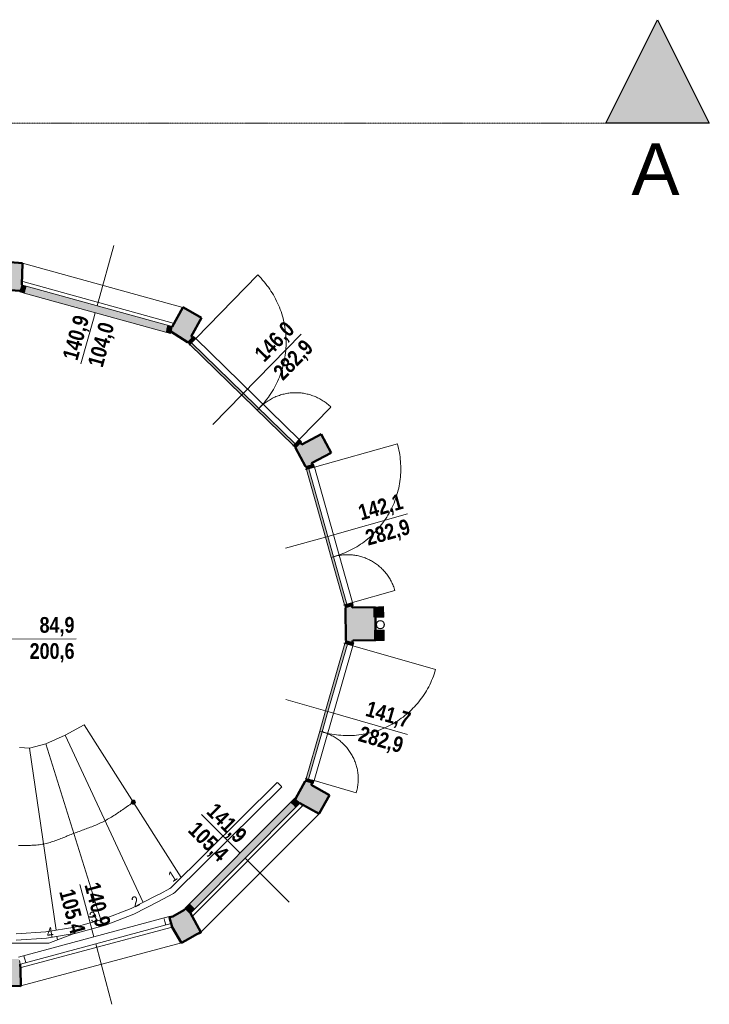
# Model space of a CAD drawing. Extents: x -6068 to 35118, y -17738 to 67348.
# Tile 172 of 243: x 2558 to 3225, y 9819 to 10771. Entities that reach past the tile are written whole.
import ezdxf
from ezdxf.enums import TextEntityAlignment as Align

# ---------------------------------------------------------------- set-up
doc = ezdxf.new("R2010")
doc.units = 0
doc.header["$LTSCALE"] = 15
for name, pattern in [('AXES', [50.8, 31.75, -6.35, 6.35, -6.35]), ('Continua', [0]), ('Continue', [0]), ('Tratteggiata [M]', [2.25, 1.5, -0.75])]:
    doc.linetypes.add(name, pattern=pattern)
for name, color, linetype, lineweight, true_color in [('Baie Architectural - Mesures - PLANS - Style par défaut', 7, 'Continua', 0, 0x000000), ('Descente - partie sectionnée - PLANS - Style par défaut', 7, 'Continua', 0, 0x000000), ('Encombrement - partie sectionnée - PLANS - Style par défaut', 7, 'Continua', 0, 0x000000), ('Enveloppe - partie sectionnée - PLANS - Style par défaut', 7, 'Continua', 0, 0x000000), ('Enveloppe - PLANS - Style par défaut', 7, 'Continua', 0, 0x000000), ('Fenêtre - Cadre - partie sectionnée - PLANS - Style par défaut', 7, 'Continua', 0, 0x000000), ('Fenêtre - Cadre - PLANS - Style par défaut', 7, 'Continua', 0, 0x000000), ('Fenêtre - Mesures - PLANS - Style par défaut', 7, 'Continua', 0, 0x000000), ('Garde-corps - Traverse - PLANS - Style par défaut', 7, 'Continua', 0, 0x000000), ('Porte - Cadre - partie sectionnée - PLANS - Style par défaut', 7, 'Continua', 0, 0x000000), ('Porte - Cadre - PLANS - Style par défaut', 7, 'Continua', 0, 0x000000), ('Porte - Mesures - PLANS - Style par défaut', 7, 'Continua', 0, 0x000000), ('Porte - Ouvertures - PLANS - Style par défaut', 7, 'Continua', 0, 0x000000), ('Porte - Vantaux - partie sectionnée - PLANS - Style par défaut', 7, 'Continua', 0, 0x000000), ('Échelle - PLANS - Style par défaut', 7, 'Continua', 0, 0x000000)]:
    doc.layers.add(name, color=color, linetype=linetype, lineweight=lineweight, true_color=true_color)
for name, color, linetype in [('EDL_NIVEAU 2 murs & cloisons', 5, 'CONTINUOUS'), ('EDL_RDJ murs & cloisons', 5, 'CONTINUOUS'), ('Marques - Coupes', 7, 'CONTINUOUS'), ('PIS-CONTOURS', 44, 'CONTINUOUS'), ('PIS-coupe', 254, 'CONTINUOUS')]:
    doc.layers.add(name, color=color, linetype=linetype)
doc.styles.add('Arial Narrow', font='ARIALN.TTF')
doc.styles.add('Arial Narrow Bold', font='ARIALNB.TTF')
doc.styles.add('STYLE_GENERE_1', font='arial.ttf')

# ---------------------------------------------------------------- blocks, each defined once
blk = doc.blocks.new('EDL_RDC bas')
at = {"layer": 'Descente - partie sectionnée - PLANS - Style par défaut', "true_color": 0xe5e5e5}
h = blk.add_hatch(color=254, dxfattribs=at)
h.paths.add_polyline_path([(18.7086, -4.8501), (18.7079, -4.8431), (18.7059, -4.8364), (18.7029, -4.8302), (18.6988, -4.8245), (18.6937, -4.8197), (18.6879, -4.8158), (18.6816, -4.813), (18.6748, -4.8113), (18.6678, -4.8108), (18.6609, -4.8116), (18.6542, -4.8135), (18.648, -4.8166), (18.6423, -4.8207), (18.6375, -4.8257), (18.6336, -4.8315), (18.6308, -4.8379), (18.6291, -4.8446), (18.6286, -4.8516), (18.6294, -4.8585), (18.6313, -4.8652), (18.6344, -4.8715), (18.6385, -4.8771), (18.6435, -4.882), (18.6493, -4.8858), (18.6557, -4.8887), (18.6624, -4.8903), (18.6694, -4.8908), (18.6763, -4.8901), (18.683, -4.8881), (18.6893, -4.8851), (18.6949, -4.881), (18.6997, -4.8759), (18.7036, -4.8702), (18.7065, -4.8638), (18.7081, -4.857)])
h.paths.add_polyline_path([(18.7066, -4.8501), (18.7061, -4.8571), (18.7043, -4.8639), (18.7013, -4.8702), (18.6972, -4.8759), (18.6921, -4.8807), (18.6862, -4.8845), (18.6797, -4.8872), (18.6728, -4.8886), (18.6658, -4.8887), (18.6589, -4.8876), (18.6523, -4.8852), (18.6463, -4.8816), (18.641, -4.877), (18.6367, -4.8715), (18.6335, -4.8652), (18.6314, -4.8585), (18.6306, -4.8516), (18.6311, -4.8446), (18.6329, -4.8378), (18.6359, -4.8314), (18.64, -4.8258), (18.6451, -4.821), (18.651, -4.8171), (18.6575, -4.8145), (18.6644, -4.8131), (18.6714, -4.8129), (18.6783, -4.8141), (18.6849, -4.8165), (18.6909, -4.8201), (18.6962, -4.8247), (18.7005, -4.8302), (18.7038, -4.8364), (18.7058, -4.8431)], flags=0)
at = {"layer": 'EDL_NIVEAU 2 murs & cloisons', "linetype": 'Continuous', "ltscale": 0.08}
h = blk.add_hatch(color=9, dxfattribs=at)
h.dxf.hatch_style = 1
h.paths.add_polyline_path([(16.8285, -7.6386), (16.7854, -7.5957), (16.7669, -7.6139), (16.6602, -7.6726), (16.6283, -7.6815), (16.6287, -7.6832), (16.6357, -7.7091), (16.6445, -7.742), (16.6447, -7.7429), (16.6538, -7.7767), (16.7425, -7.9258), (16.7452, -7.9282), (16.7878, -7.9048), (16.8945, -7.8461), (16.9167, -7.834), (16.932, -7.8256), (16.8303, -7.6404)])
at = {"layer": 'Encombrement - partie sectionnée - PLANS - Style par défaut', "true_color": 0xe5e5e5}
for points in [[(18.6997, -4.6762), (18.5998, -4.6808), (18.6003, -4.7808), (18.7013, -4.7793)], [(18.7056, -4.9033), (18.6057, -4.9043), (18.6067, -5.0043), (18.7066, -5.0033)]]:
    blk.add_hatch(color=254, dxfattribs=at).paths.add_polyline_path(points)
at = {"layer": 'Enveloppe - partie sectionnée - PLANS - Style par défaut', "true_color": 0xe5e5e5}
for points in [[(14.9935, -1.6083), (15.2642, -1.6295), (15.237, -1.622), (15.187, -1.6081), (15.2068, -1.3542), (14.9953, -1.3383), (14.9944, -1.473)], [(15.187, -1.6081), (15.237, -1.622), (15.2477, -1.5834), (15.1995, -1.5701), (15.2073, -1.3543), (15.2068, -1.3542)], [(16.7632, -1.7852), (16.7579, -1.7838), (16.6537, -1.9728), (16.6055, -1.9595), (16.5948, -1.998), (16.6266, -2.0068), (16.6266, -2.0068), (16.6386, -2.0101)], [(16.848, -2.0718), (16.8052, -2.1156), (16.8026, -2.1183), (16.8046, -2.1202), (16.805, -2.1198), (16.8067, -2.1181), (16.85, -2.0737)], [(17.849, -3.14), (17.9447, -3.32), (18.0073, -3.3024), (18.0035, -3.2888), (18.192, -3.1886), (18.0963, -3.0086), (17.9093, -3.108), (17.8945, -3.0935)], [(18.3298, -4.6876), (18.3346, -5.0042), (18.397, -5.0222), (18.4025, -5.0032), (18.6245, -4.9998), (18.6197, -4.6832), (18.397, -4.6866), (18.3923, -4.67)], [(17.9424, -6.3662), (17.8466, -6.5355), (17.889, -6.5777), (18.069, -6.673), (18.0766, -6.6773), (18.1774, -6.4992), (18.0006, -6.3991), (18.0049, -6.3842)], [(17.8477, -6.5477), (17.829, -6.5665), (17.8247, -6.5708), (17.8594, -6.6053), (17.8876, -6.577)], [(17.8876, -6.577), (18.0752, -6.6792), (18.0759, -6.6785), (18.0766, -6.6773), (18.069, -6.673)], [(15.1856, -8.3461), (15.1868, -8.3461), (15.191, -8.3449), (15.1865, -8.1849)]]:
    blk.add_hatch(color=254, dxfattribs=at).paths.add_polyline_path(points)
at = {"layer": 'Enveloppe - partie sectionnée - PLANS - Style par défaut', "true_color": 0xd1d1d1}
for points in [[(16.6386, -2.0101), (16.6266, -2.0068), (16.6344, -2.0111), (16.8026, -2.1183), (16.8052, -2.1156), (16.848, -2.0718), (16.8385, -2.0625), (16.9384, -1.8823), (16.7632, -1.7852)], [(14.9824, -8.3449), (15.1856, -8.3461), (15.1865, -8.1849), (15.185, -8.1291), (15.1796, -8.1073), (15.1724, -8.086), (14.9839, -8.0849)]]:
    blk.add_hatch(color=254, dxfattribs=at).paths.add_polyline_path(points)
at = {"layer": 'Fenêtre - Cadre - partie sectionnée - PLANS - Style par défaut', "true_color": 0xffffff}
for points in [[(15.1999, -1.565), (15.1812, -1.6324), (15.2236, -1.6442), (15.2423, -1.5767)], [(16.6135, -1.9565), (15.2423, -1.5767), (15.2236, -1.6442), (16.5949, -2.024)], [(16.6135, -1.9565), (16.5949, -2.024), (16.6373, -2.0357), (16.6559, -1.9683)], [(16.8691, -7.6029), (17.8516, -6.6167), (17.802, -6.5673), (16.8195, -7.5535)], [(17.8897, -6.5784), (17.8401, -6.529), (17.802, -6.5673), (17.8516, -6.6167)], [(16.8691, -7.6029), (16.8195, -7.5535), (16.7814, -7.5917), (16.831, -7.6411)]]:
    blk.add_hatch(color=7, dxfattribs=at).paths.add_polyline_path(points)
at = {"layer": 'Porte - Cadre - partie sectionnée - PLANS - Style par défaut', "true_color": 0xffffff}
for points in [[(16.826, -2.1412), (16.8819, -2.0839), (16.8605, -2.063), (16.8046, -2.1202)], [(17.849, -3.14), (17.9049, -3.0828), (17.8835, -3.0618), (17.8276, -3.1191)], [(17.9529, -3.3489), (18.0299, -3.3272), (18.0218, -3.2984), (17.9447, -3.32)], [(18.3298, -4.6876), (18.4068, -4.666), (18.3986, -4.6371), (18.3216, -4.6588)], [(18.3263, -5.0331), (18.4031, -5.0552), (18.4114, -5.0264), (18.3346, -5.0042)], [(17.9424, -6.3662), (18.0193, -6.3883), (18.0276, -6.3595), (17.9507, -6.3374)]]:
    blk.add_hatch(color=7, dxfattribs=at).paths.add_polyline_path(points)
at = {"layer": 'Porte - Vantaux - partie sectionnée - PLANS - Style par défaut', "true_color": 0xffffff}
for points in [[(17.8658, -3.1229), (16.8213, -2.103), (16.8046, -2.1202), (17.849, -3.14)], [(18.3529, -4.6811), (17.9679, -3.3135), (17.9447, -3.32), (18.3298, -4.6876)], [(17.9655, -6.3728), (18.3576, -5.0109), (18.3346, -5.0042), (17.9424, -6.3662)]]:
    blk.add_hatch(color=7, dxfattribs=at).paths.add_polyline_path(points)
at = {"layer": 'Échelle - PLANS - Style par défaut', "ltscale": 0.1, "true_color": 0x000000}
h = blk.add_hatch(color=18, dxfattribs=at)
edge = h.paths.add_edge_path()
edge.add_arc((16.2789, -6.5683), 0.02, 0, 360)
at = {"layer": 'Baie Architectural - Mesures - PLANS - Style par défaut', "color": 18, "linetype": 'Continua', "lineweight": 0, "ltscale": 0.1, "true_color": 0x000000}
blk.add_line((14.6878, -4.9906), (15.7244, -4.9889), dxfattribs=at)
at = {"layer": 'Descente - partie sectionnée - PLANS - Style par défaut', "color": 18, "linetype": 'Continua', "lineweight": 20, "ltscale": 0.1, "true_color": 0x000000}
for radius in [0.04, 0.038]:
    blk.add_circle((18.6686, -4.8508), radius, dxfattribs=at)
at = {"layer": 'Encombrement - partie sectionnée - PLANS - Style par défaut', "color": 18, "linetype": 'Continua', "lineweight": 20, "ltscale": 0.1, "true_color": 0x000000}
for p, q in [((18.5998, -4.6808), (18.6997, -4.6762)), ((18.5998, -4.6835), (18.5998, -4.6808)), ((18.6997, -4.6762), (18.7013, -4.7793)), ((18.7013, -4.7793), (18.6212, -4.7805)), ((18.6231, -4.9042), (18.7056, -4.9033)), ((18.7056, -4.9033), (18.7066, -5.0033)), ((18.6067, -5.0043), (18.6066, -5.0001)), ((18.7066, -5.0033), (18.6067, -5.0043))]:
    blk.add_line(p, q, dxfattribs=at)
at = {"layer": 'Enveloppe - partie sectionnée - PLANS - Style par défaut', "color": 18, "linetype": 'Continue', "lineweight": 50, "ltscale": 0.1, "true_color": 0x000000}
for p, q in [((15.0049, -1.3384), (15.2064, -1.3541)), ((15.2073, -1.3543), (15.1996, -1.5659)), ((15.2064, -1.3541), (15.2073, -1.3543)), ((14.9935, -1.6083), (15.1838, -1.6232)), ((16.7579, -1.7838), (16.6557, -1.9692)), ((16.7632, -1.7852), (16.7579, -1.7838)), ((16.9384, -1.8823), (16.7632, -1.7852)), ((16.8385, -2.0625), (16.9384, -1.8823)), ((16.6426, -2.0164), (16.8026, -2.1183)), ((16.848, -2.0718), (16.8385, -2.0625)), ((16.85, -2.0737), (16.848, -2.0718)), ((16.8026, -2.1183), (16.8046, -2.1202)), ((17.9093, -3.108), (18.0963, -3.0086)), ((18.0963, -3.0086), (18.192, -3.1886)), ((17.849, -3.14), (17.9447, -3.32)), ((17.8945, -3.0935), (17.9093, -3.108)), ((18.192, -3.1886), (18.0035, -3.2888)), ((18.0035, -3.2888), (18.0073, -3.3024)), ((18.3298, -4.6876), (18.3346, -5.0042)), ((18.3923, -4.67), (18.397, -4.6866)), ((18.397, -4.6866), (18.6197, -4.6832)), ((18.6197, -4.6832), (18.6212, -4.7805)), ((18.6212, -4.7805), (18.6231, -4.9042)), ((18.6231, -4.9042), (18.6245, -4.9998)), ((18.4025, -5.0032), (18.397, -5.0222)), ((18.6245, -4.9998), (18.4025, -5.0032)), ((17.8466, -6.5355), (17.9424, -6.3662)), ((18.0006, -6.3991), (18.0049, -6.3842)), ((18.1774, -6.4992), (18.0006, -6.3991)), ((18.0766, -6.6773), (18.1774, -6.4992)), ((17.889, -6.5777), (18.0752, -6.6792)), ((18.0752, -6.6792), (18.0759, -6.6785)), ((18.0759, -6.6785), (18.0766, -6.6773)), ((15.1865, -8.1849), (15.1851, -8.1333)), ((15.191, -8.3449), (15.1865, -8.1849)), ((14.9824, -8.3449), (15.1856, -8.3461)), ((15.1856, -8.3461), (15.1868, -8.3461)), ((15.1868, -8.3461), (15.191, -8.3449))]:
    blk.add_line(p, q, dxfattribs=at)
blk.add_lwpolyline([(16.8285, -7.6386), (16.7854, -7.5957), (16.7669, -7.6139), (16.6602, -7.6726), (16.6283, -7.6815), (16.6287, -7.6832), (16.6357, -7.7091), (16.6445, -7.742), (16.6447, -7.7429), (16.6538, -7.7767), (16.7425, -7.9258), (16.7452, -7.9282), (16.7878, -7.9048), (16.8945, -7.8461), (16.9167, -7.834), (16.932, -7.8256), (16.8303, -7.6404)], close=True, dxfattribs=at)
at = {"layer": 'Enveloppe - PLANS - Style par défaut', "color": 161, "linetype": 'Continua', "lineweight": 0, "ltscale": 0.1, "true_color": 0x7599ff}
for p, q in [((15.2073, -1.3543), (16.7579, -1.7838)), ((16.932, -7.8256), (18.0752, -6.6792)), ((15.191, -8.3449), (16.7432, -7.9288))]:
    blk.add_line(p, q, dxfattribs=at)
at = {"layer": 'Enveloppe - PLANS - Style par défaut', "color": 18, "linetype": 'Continua', "lineweight": 0, "ltscale": 0.1, "true_color": 0x000000}
for p, q in [((16.7432, -7.9288), (16.7452, -7.9282)), ((15.1663, -8.3516), (15.1868, -8.3461)), ((15.1868, -8.3461), (15.1878, -8.3461))]:
    blk.add_line(p, q, dxfattribs=at)
at = {"layer": 'Fenêtre - Cadre - partie sectionnée - PLANS - Style par défaut', "color": 161, "linetype": 'Continua', "lineweight": 13, "ltscale": 0.1, "true_color": 0x7599ff}
for p, q in [((15.1905, -1.5987), (15.1838, -1.6232)), ((15.1996, -1.5659), (15.1905, -1.5987)), ((15.2423, -1.5767), (15.1999, -1.565)), ((15.2303, -1.6201), (15.2329, -1.6105)), ((15.2329, -1.6105), (15.2423, -1.5767)), ((15.2423, -1.5767), (16.6559, -1.9683)), ((15.1838, -1.6232), (15.1812, -1.6324)), ((15.1812, -1.6324), (15.2236, -1.6442)), ((15.2236, -1.6442), (15.2285, -1.6267)), ((15.2236, -1.6442), (16.6373, -2.0357)), ((15.2285, -1.6267), (15.2303, -1.6201)), ((16.6015, -1.9999), (16.6042, -1.9902)), ((16.6042, -1.9902), (16.6135, -1.9565)), ((16.5949, -2.024), (16.6015, -1.9999)), ((16.6373, -2.0357), (16.6426, -2.0164)), ((17.802, -6.5673), (16.7814, -7.5917)), ((17.8401, -6.529), (17.802, -6.5673)), ((17.802, -6.5673), (17.815, -6.5803)), ((17.8649, -6.5537), (17.8401, -6.529)), ((17.8736, -6.5624), (17.8649, -6.5537)), ((17.8879, -6.5767), (17.8736, -6.5624)), ((16.8691, -7.6029), (17.8516, -6.6167)), ((17.815, -6.5803), (17.8268, -6.592)), ((17.8268, -6.592), (17.8516, -6.6167)), ((17.8516, -6.6167), (17.8897, -6.5784)), ((16.8195, -7.5535), (16.8238, -7.5578)), ((16.8238, -7.5578), (16.8443, -7.5782)), ((16.831, -7.6411), (16.8691, -7.6029)), ((16.8443, -7.5782), (16.8691, -7.6029)), ((16.6266, -7.6753), (15.1672, -8.0666)), ((16.5744, -7.6893), (16.5763, -7.6961)), ((16.5763, -7.6961), (16.5835, -7.7231)), ((16.6266, -7.6753), (16.6283, -7.6815)), ((15.1853, -8.1342), (16.6447, -7.7429)), ((16.5835, -7.7231), (16.5926, -7.7569)), ((15.2194, -8.0526), (15.2254, -8.0753)), ((15.2254, -8.0753), (15.2284, -8.0864)), ((15.2284, -8.0864), (15.2375, -8.1202)), ((15.1763, -8.1004), (15.1851, -8.1333))]:
    blk.add_line(p, q, dxfattribs=at)
at = {"layer": 'Fenêtre - Cadre - partie sectionnée - PLANS - Style par défaut', "color": 18, "linetype": 'Continua', "lineweight": 13, "ltscale": 0.1, "true_color": 0x000000}
for p, q in [((15.1999, -1.565), (15.1996, -1.5659)), ((16.6466, -2.002), (16.6557, -1.9692)), ((16.6557, -1.9692), (16.6559, -1.9683)), ((16.6426, -2.0164), (16.6439, -2.0116)), ((16.6439, -2.0116), (16.6466, -2.002)), ((17.889, -6.5777), (17.8879, -6.5767)), ((17.8897, -6.5784), (17.889, -6.5777)), ((16.7814, -7.5917), (16.7854, -7.5957)), ((16.8285, -7.6386), (16.8303, -7.6404)), ((16.8303, -7.6404), (16.831, -7.6411)), ((15.1851, -8.1333), (15.1853, -8.1342))]:
    blk.add_line(p, q, dxfattribs=at)
at = {"layer": 'Fenêtre - Cadre - PLANS - Style par défaut', "color": 161, "linetype": 'Continua', "lineweight": 5, "ltscale": 0.1, "true_color": 0x7599ff}
for p, q in [((15.2092, -1.5313), (15.1999, -1.565)), ((16.6653, -1.9345), (15.2092, -1.5313)), ((16.6559, -1.9683), (16.6653, -1.9345)), ((17.9145, -6.6031), (16.8558, -7.6658)), ((17.8897, -6.5784), (17.9145, -6.6031)), ((16.8558, -7.6658), (16.831, -7.6411)), ((15.1944, -8.168), (16.5915, -7.7934)), ((16.5915, -7.7934), (16.6538, -7.7767)), ((15.1853, -8.1342), (15.1944, -8.168))]:
    blk.add_line(p, q, dxfattribs=at)
at = {"layer": 'Fenêtre - Mesures - PLANS - Style par défaut', "color": 161, "linetype": 'Continua', "lineweight": 0, "ltscale": 0.1, "true_color": 0x7599ff}
for p, q in [((15.9373, -1.7329), (16.0894, -1.1836)), ((15.9279, -1.7666), (15.9373, -1.7329)), ((15.7719, -2.3298), (15.8919, -1.8967)), ((15.8919, -1.8967), (15.9092, -1.8341)), ((16.9373, -6.6884), (17.1729, -6.923)), ((17.1729, -6.923), (17.1885, -6.9386)), ((17.1885, -6.9386), (17.3107, -7.0604)), ((17.3603, -7.1098), (17.7872, -7.535)), ((15.7612, -7.3648), (15.8605, -7.7354)), ((15.8605, -7.7354), (15.8709, -7.7741)), ((15.8709, -7.7741), (15.8761, -7.7933)), ((15.8761, -7.7933), (15.8775, -7.7988)), ((15.8775, -7.7988), (15.8969, -7.871)), ((15.915, -7.9386), (15.9241, -7.9724)), ((15.9241, -7.9724), (16.0717, -8.5229))]:
    blk.add_line(p, q, dxfattribs=at)
at = {"layer": 'Garde-corps - Traverse - PLANS - Style par défaut', "color": 18, "linetype": 'Continua', "lineweight": 0, "ltscale": 0.1, "true_color": 0x000000}
for p, q in [((16.6398, -7.3967), (17.6718, -6.3763)), ((17.6721, -6.3767), (17.6731, -6.3776)), ((17.6731, -6.3776), (17.6746, -6.3792)), ((17.6746, -6.3792), (17.6768, -6.3813)), ((16.682, -7.4394), (17.714, -6.419)), ((17.6768, -6.3813), (17.6794, -6.384)), ((17.6794, -6.384), (17.6824, -6.387)), ((17.6824, -6.387), (17.6857, -6.3904)), ((17.6857, -6.3904), (17.6892, -6.394)), ((17.6892, -6.394), (17.6966, -6.4014)), ((17.6966, -6.4014), (17.7001, -6.405)), ((17.7001, -6.405), (17.7035, -6.4083)), ((17.7035, -6.4083), (17.7065, -6.4114)), ((17.7065, -6.4114), (17.7091, -6.414)), ((17.7091, -6.414), (17.7112, -6.4162)), ((17.7112, -6.4162), (17.7127, -6.4177)), ((17.7127, -6.4177), (17.7137, -6.4187)), ((16.5376, -7.4534), (16.6327, -7.4037)), ((16.6327, -7.4037), (16.6398, -7.3967)), ((16.2579, -7.5962), (16.4956, -7.4751)), ((16.4956, -7.4751), (16.5166, -7.4642)), ((16.5166, -7.4642), (16.5376, -7.4534)), ((16.5229, -7.5285), (16.5654, -7.5066)), ((16.5654, -7.5066), (16.6684, -7.4527)), ((16.6684, -7.4527), (16.682, -7.4394)), ((15.9904, -7.6998), (16.2579, -7.5962)), ((16.2824, -7.6511), (16.5229, -7.5285)), ((15.7138, -7.7756), (15.9904, -7.6998)), ((16.0092, -7.7568), (16.2824, -7.6511)), ((15.4309, -7.823), (15.7138, -7.7756)), ((15.7267, -7.8343), (16.0092, -7.7568)), ((15.1437, -7.8415), (15.4309, -7.823)), ((15.1464, -7.9014), (15.4378, -7.8827)), ((15.4378, -7.8827), (15.7267, -7.8343))]:
    blk.add_line(p, q, dxfattribs=at)
at = {"layer": 'Porte - Cadre - partie sectionnée - PLANS - Style par défaut', "color": 103, "linetype": 'Continua', "lineweight": 13, "ltscale": 0.1, "true_color": 0x49c386}
for p, q in [((16.8605, -2.063), (16.8213, -2.103)), ((16.826, -2.1412), (16.8819, -2.0839)), ((16.8819, -2.0839), (16.8605, -2.063)), ((16.8213, -2.103), (16.8046, -2.1202)), ((16.8046, -2.1202), (16.826, -2.1412)), ((17.8443, -3.1019), (17.8276, -3.1191)), ((17.8276, -3.1191), (17.849, -3.14)), ((17.8835, -3.0618), (17.8443, -3.1019)), ((17.9049, -3.0828), (17.8835, -3.0618)), ((17.8945, -3.0935), (17.9049, -3.0828)), ((18.0218, -3.2984), (17.9447, -3.32)), ((17.9447, -3.32), (17.9529, -3.3489)), ((17.9529, -3.3489), (18.0299, -3.3272)), ((18.0299, -3.3272), (18.0218, -3.2984)), ((18.3986, -4.6371), (18.3216, -4.6588)), ((18.3216, -4.6588), (18.3298, -4.6876)), ((18.3298, -4.6876), (18.4068, -4.666)), ((18.4068, -4.666), (18.3986, -4.6371)), ((18.3346, -5.0042), (18.3263, -5.0331)), ((18.3263, -5.0331), (18.4031, -5.0552)), ((18.4114, -5.0264), (18.3346, -5.0042)), ((18.4031, -5.0552), (18.4114, -5.0264)), ((17.9507, -6.3374), (17.9424, -6.3662)), ((17.9424, -6.3662), (18.0193, -6.3883)), ((17.9738, -6.344), (17.9507, -6.3374)), ((18.0276, -6.3595), (17.9738, -6.344)), ((18.0193, -6.3883), (18.0276, -6.3595))]:
    blk.add_line(p, q, dxfattribs=at)
at = {"layer": 'Porte - Cadre - partie sectionnée - PLANS - Style par défaut', "color": 18, "linetype": 'Continua', "lineweight": 13, "ltscale": 0.1, "true_color": 0x000000}
blk.add_line((17.849, -3.14), (17.8945, -3.0935), dxfattribs=at)
at = {"layer": 'Porte - Cadre - PLANS - Style par défaut', "color": 103, "linetype": 'Continua', "lineweight": 5, "ltscale": 0.1, "true_color": 0x49c386}
for p, q in [((16.8819, -2.0839), (17.8835, -3.0618)), ((18.0299, -3.3272), (18.2143, -3.9822)), ((18.2143, -3.9822), (18.2696, -4.1786)), ((18.2696, -4.1786), (18.3986, -4.6371)), ((18.0276, -6.3595), (18.4031, -5.0552))]:
    blk.add_line(p, q, dxfattribs=at)
at = {"layer": 'Porte - Mesures - PLANS - Style par défaut', "color": 103, "linetype": 'Continua', "lineweight": 0, "ltscale": 0.1, "true_color": 0x49c386}
for p, q in [((17.0474, -2.9163), (17.9027, -2.0403)), ((18.1604, -3.9973), (18.9308, -3.7805)), ((17.7522, -4.1122), (18.1373, -4.0038)), ((17.7541, -5.5745), (18.1385, -5.6852)), ((18.1616, -5.6919), (18.9307, -5.9133))]:
    blk.add_line(p, q, dxfattribs=at)
at = {"layer": 'Porte - Mesures - PLANS - Style par défaut', "color": 18, "linetype": 'Continua', "lineweight": 0, "ltscale": 0.1, "true_color": 0x000000}
for p, q in [((18.1373, -4.0038), (18.1604, -3.9973)), ((18.1385, -5.6852), (18.1616, -5.6919))]:
    blk.add_line(p, q, dxfattribs=at)
at = {"layer": 'Porte - Ouvertures - PLANS - Style par défaut', "color": 103, "linetype": 'Continua', "lineweight": 13, "ltscale": 0.1, "true_color": 0x49c386}
for p, q in [((16.8819, -2.0839), (17.4826, -1.4687)), ((17.8835, -3.0618), (18.1908, -2.7471)), ((18.0299, -3.3272), (18.8332, -3.1011)), ((18.3986, -4.6371), (18.809, -4.5216)), ((18.4031, -5.0552), (19.2029, -5.2855)), ((18.0276, -6.3595), (18.436, -6.4771))]:
    blk.add_line(p, q, dxfattribs=at)
at = {"layer": 'Porte - Ouvertures - PLANS - Style par défaut', "color": 18, "linetype": 'Continua', "lineweight": 13, "ltscale": 0.1, "true_color": 0x000000}
for p, q in [((16.819, -2.1483), (16.826, -2.1412)), ((17.8206, -3.1262), (17.8276, -3.1191)), ((17.9433, -3.3516), (17.9529, -3.3489)), ((18.312, -4.6615), (18.3216, -4.6588)), ((18.3167, -5.0303), (18.3263, -5.0331)), ((17.9411, -6.3346), (17.9507, -6.3374))]:
    blk.add_line(p, q, dxfattribs=at)
at = {"layer": 'Porte - Ouvertures - PLANS - Style par défaut', "color": 103, "linetype": 'Continua', "lineweight": 5, "ltscale": 0.1, "true_color": 0x49c386}
for p, q in [((17.477, -2.7768), (17.5329, -2.7196)), ((18.1926, -4.2003), (18.2696, -4.1786)), ((18.0822, -5.8809), (18.159, -5.903))]:
    blk.add_line(p, q, dxfattribs=at)
at = {"layer": 'Porte - Ouvertures - PLANS - Style par défaut', "color": 103, "linetype": 'Tratteggiata [M]', "lineweight": 5, "ltscale": 0.1, "true_color": 0x49c386}
for centre, radius, start, end in [((16.847, -2.1197), 0.9099, 315.68426, 45.68432), ((17.8485, -3.0976), 0.4899, 45.68426, 135.68419), ((17.9818, -3.3408), 0.8845, 285.72279, 15.72299), ((18.3505, -4.6506), 0.4763, 15.72306, 105.72305), ((18.3551, -5.0414), 0.8822, 253.93687, 343.93668), ((17.9795, -6.3457), 0.475, 343.93676, 73.93669)]:
    blk.add_arc(centre, radius, start, end, dxfattribs=at)
at = {"layer": 'Porte - Vantaux - partie sectionnée - PLANS - Style par défaut', "color": 103, "linetype": 'Continua', "lineweight": 5, "ltscale": 0.1, "true_color": 0x49c386}
for p, q in [((16.826, -2.1412), (17.8276, -3.1191)), ((16.8428, -2.124), (17.8443, -3.1019)), ((17.9529, -3.3489), (18.1373, -4.0038)), ((17.976, -3.3424), (18.1604, -3.9973)), ((18.1604, -3.9973), (18.2157, -4.1938)), ((18.1373, -4.0038), (18.1926, -4.2003)), ((18.1926, -4.2003), (18.3216, -4.6588)), ((18.2157, -4.1938), (18.3447, -4.6523)), ((18.1385, -5.6852), (18.3263, -5.0331)), ((18.1616, -5.6919), (18.3493, -5.0397)), ((18.0822, -5.8809), (18.1385, -5.6852)), ((18.1052, -5.8875), (18.1616, -5.6919)), ((17.9507, -6.3374), (18.0822, -5.8809)), ((17.9738, -6.344), (18.1052, -5.8875))]:
    blk.add_line(p, q, dxfattribs=at)
at = {"layer": 'Échelle - PLANS - Style par défaut', "color": 18, "linetype": 'Continua', "lineweight": 0, "ltscale": 0.1, "true_color": 0x000000}
for p, q in [((15.6201, -5.9196), (15.8034, -5.8184)), ((15.8034, -5.8184), (16.7408, -7.2968)), ((15.433, -6.0045), (15.6201, -5.9196)), ((15.6201, -5.9196), (16.3724, -7.5378)), ((15.1768, -6.0403), (15.2749, -6.0466)), ((15.2749, -6.0466), (15.4325, -6.0048)), ((15.2749, -6.0466), (15.5311, -7.8062)), ((15.433, -6.0045), (15.9638, -7.707)), ((16.2672, -6.5764), (16.2789, -6.5683)), ((16.1266, -6.6738), (16.1385, -6.6659)), ((16.1385, -6.6659), (16.1503, -6.6579)), ((16.1503, -6.6579), (16.162, -6.6498)), ((16.162, -6.6498), (16.1738, -6.6417)), ((16.1738, -6.6417), (16.1855, -6.6336)), ((16.1855, -6.6336), (16.1971, -6.6254)), ((16.1971, -6.6254), (16.2088, -6.6172)), ((16.2088, -6.6172), (16.2321, -6.6009)), ((16.2321, -6.6009), (16.2438, -6.5927)), ((16.2438, -6.5927), (16.2555, -6.5845)), ((16.2555, -6.5845), (16.2672, -6.5764)), ((15.9667, -6.766), (15.9795, -6.7599)), ((15.9795, -6.7599), (15.9922, -6.7536)), ((15.9922, -6.7536), (16.0048, -6.7471)), ((16.0048, -6.7471), (16.0173, -6.7404)), ((16.0173, -6.7404), (16.0298, -6.7335)), ((16.0298, -6.7335), (16.0422, -6.7265)), ((16.0422, -6.7265), (16.0545, -6.7194)), ((16.0545, -6.7194), (16.0667, -6.7121)), ((16.0667, -6.7121), (16.0788, -6.7046)), ((16.0788, -6.7046), (16.0908, -6.6971)), ((16.0908, -6.6971), (16.1028, -6.6894)), ((16.1028, -6.6894), (16.1148, -6.6817)), ((16.1148, -6.6817), (16.1266, -6.6738)), ((15.7293, -6.8598), (15.7426, -6.8549)), ((15.7426, -6.8549), (15.7559, -6.85)), ((15.7559, -6.85), (15.7693, -6.8451)), ((15.7693, -6.8451), (15.7826, -6.8402)), ((15.7826, -6.8402), (15.7959, -6.8353)), ((15.7959, -6.8353), (15.8093, -6.8304)), ((15.8093, -6.8304), (15.8226, -6.8254)), ((15.8226, -6.8254), (15.8359, -6.8204)), ((15.8359, -6.8204), (15.8491, -6.8154)), ((15.8491, -6.8154), (15.8624, -6.8103)), ((15.8624, -6.8103), (15.8756, -6.8051)), ((15.8756, -6.8051), (15.8888, -6.7999)), ((15.8888, -6.7999), (15.9019, -6.7945)), ((15.9019, -6.7945), (15.915, -6.7891)), ((15.915, -6.7891), (15.928, -6.7835)), ((15.928, -6.7835), (15.941, -6.7778)), ((15.941, -6.7778), (15.9539, -6.772)), ((15.9539, -6.772), (15.9667, -6.766)), ((15.4881, -6.9529), (15.5009, -6.9487)), ((15.5009, -6.9487), (15.5137, -6.9444)), ((15.5137, -6.9444), (15.5264, -6.9398)), ((15.5264, -6.9398), (15.5391, -6.9352)), ((15.5391, -6.9352), (15.5518, -6.9304)), ((15.5518, -6.9304), (15.5644, -6.9255)), ((15.5644, -6.9255), (15.577, -6.9205)), ((15.577, -6.9205), (15.5896, -6.9154)), ((15.5896, -6.9154), (15.6022, -6.9103)), ((15.6022, -6.9103), (15.6148, -6.9051)), ((15.6148, -6.9051), (15.6273, -6.9)), ((15.6273, -6.9), (15.6399, -6.8948)), ((15.6399, -6.8948), (15.6524, -6.8897)), ((15.6524, -6.8897), (15.665, -6.8846)), ((15.665, -6.8846), (15.6775, -6.8796)), ((15.6775, -6.8796), (15.6901, -6.8746)), ((15.6901, -6.8746), (15.7028, -6.8698)), ((15.7028, -6.8698), (15.716, -6.8648)), ((15.716, -6.8648), (15.7293, -6.8598)), ((15.1676, -6.9859), (15.182, -6.9861)), ((15.182, -6.9861), (15.1963, -6.9862)), ((15.1963, -6.9862), (15.2107, -6.9864)), ((15.2107, -6.9864), (15.225, -6.9864)), ((15.225, -6.9864), (15.2394, -6.9865)), ((15.2394, -6.9865), (15.2537, -6.9864)), ((15.2537, -6.9864), (15.268, -6.9861)), ((15.268, -6.9861), (15.2823, -6.9858)), ((15.2823, -6.9858), (15.2966, -6.9853)), ((15.2966, -6.9853), (15.3108, -6.9846)), ((15.3108, -6.9846), (15.325, -6.9837)), ((15.325, -6.9837), (15.3393, -6.9826)), ((15.3393, -6.9826), (15.3534, -6.9813)), ((15.3534, -6.9813), (15.3676, -6.9797)), ((15.3676, -6.9797), (15.3817, -6.9778)), ((15.3817, -6.9778), (15.3958, -6.9756)), ((15.3958, -6.9756), (15.4098, -6.9731)), ((15.4098, -6.9731), (15.423, -6.9704)), ((15.423, -6.9704), (15.4362, -6.9674)), ((15.4362, -6.9674), (15.4493, -6.9642)), ((15.4493, -6.9642), (15.4623, -6.9607)), ((15.4623, -6.9607), (15.4752, -6.9569)), ((15.4752, -6.9569), (15.4881, -6.9529)), ((15.4625, -7.9313), (15.7052, -7.8379)), ((15.5398, -7.8656), (15.5447, -7.8997)), ((14.1672, -7.935), (15.4625, -7.9313))]:
    blk.add_line(p, q, dxfattribs=at)
blk.add_circle((16.2789, -6.5683), 0.02, dxfattribs=at)
at = {"layer": 'Baie Architectural - Mesures - PLANS - Style par défaut', "color": 18, "true_color": 0x000000, "style": 'Arial Narrow Bold'}
for s, p in [('84,9', (15.7093, -4.9285)), ('200,6', (15.7097, -5.1815))]:
    blk.add_text(s, height=0.15153, rotation=0.09471, dxfattribs=at).set_placement(p, align=Align.RIGHT)
at = {"layer": 'Fenêtre - Mesures - PLANS - Style par défaut', "color": 161, "true_color": 0x7599ff, "style": 'Arial Narrow Bold'}
for s, rotation, p in [('140,9', 74.5196, (15.7063, -1.8453)), ('104,0', 74.5196, (15.9501, -1.9128)), ('141,9', 315.10676, (17.3916, -6.8691)), ('105,4', 315.10676, (17.213, -7.0483)), ('140,9', 285.00916, (16.0636, -7.7489)), ('105,4', 285.00916, (15.8192, -7.8144))]:
    blk.add_text(s, height=0.15153, rotation=rotation, dxfattribs=at).set_placement(p, align=Align.TOP_RIGHT)
at = {"layer": 'Porte - Mesures - PLANS - Style par défaut', "color": 103, "true_color": 0x49c386, "style": 'Arial Narrow Bold'}
for s, rotation, p in [('146,0', 45.6843, (17.849, -2.0088)), ('282,9', 45.6843, (18.03, -2.1856)), ('142,1', 15.72296, (18.8999, -3.7263)), ('282,9', 15.72296, (18.9685, -3.9699)), ('141,7', 343.93683, (18.933, -5.8511)), ('282,9', 343.93683, (18.863, -6.0942))]:
    blk.add_text(s, height=0.15153, rotation=rotation, dxfattribs=at).set_placement(p, align=Align.RIGHT)
at = {"layer": 'Échelle - PLANS - Style par défaut', "color": 18, "true_color": 0x000000, "style": 'Arial Narrow'}
for s, rotation, p in [('1', 32.37647, (16.713, -7.309)), ('2', 24.9339, (16.3496, -7.56)), ('3', 17.31898, (15.935, -7.7153)), ('4', 8.28498, (15.5107, -7.8743))]:
    blk.add_text(s, height=0.101, rotation=rotation, dxfattribs=at).set_placement(p, align=Align.RIGHT)
blk = doc.blocks.new('*U788')
at = {"layer": 'PIS-CONTOURS', "linetype": 'Continuous', "lineweight": 0}
blk.add_hatch(color=0, dxfattribs=at).paths.add_polyline_path([(0, 0), (500, -1000), (1000, 0)])
at = {"layer": 'PIS-CONTOURS', "color": 0, "linetype": 'AXES', "lineweight": 13, "ltscale": 0.005}
blk.add_line((1000, 0), (37220.1, 0), dxfattribs=at)
at = {"layer": 'PIS-CONTOURS', "color": 0, "linetype": 'Continuous', "lineweight": 25, "flags": 128}
blk.add_lwpolyline([(0, 0), (1000, 0), (500, -1000)], close=True, dxfattribs=at)
at = {"layer": 'PIS-CONTOURS', "color": 0, "lineweight": 15, "style": 'STYLE_GENERE_1'}
blk.add_attdef('REP', text='', height=500, dxfattribs=at).set_placement((35848.1, -844.2), align=Align.BOTTOM_LEFT)
blk.add_attdef('REP1', text='', height=500, dxfattribs=at).set_placement((-721.3, -441.4), align=Align.MIDDLE_CENTER)

msp = doc.modelspace()

# ---------------------------------------------------------------- block references
at = {"layer": 'EDL_RDJ murs & cloisons', "linetype": 'Continuous', "ltscale": 0.08, "xscale": 100, "yscale": 100, "zscale": 100}
msp.add_blockref('EDL_RDC bas', (1039.67, 10671.48), dxfattribs=at)
at = {"layer": 'PIS-coupe', "lineweight": 13}
ref = msp.add_blockref('*U788', (3224.81, 10671.48), dxfattribs=dict(at, xscale=0.1, yscale=0.1, zscale=0.1, rotation=180))
ref.add_attrib('REP1', 'A', dxfattribs={"layer": 'Marques - Coupes', "lineweight": 15, "height": 50, "style": 'STYLE_GENERE_1'}).set_placement((3172.74, 10626.87), align=Align.MIDDLE_CENTER)

doc.saveas('drawing.dxf')
